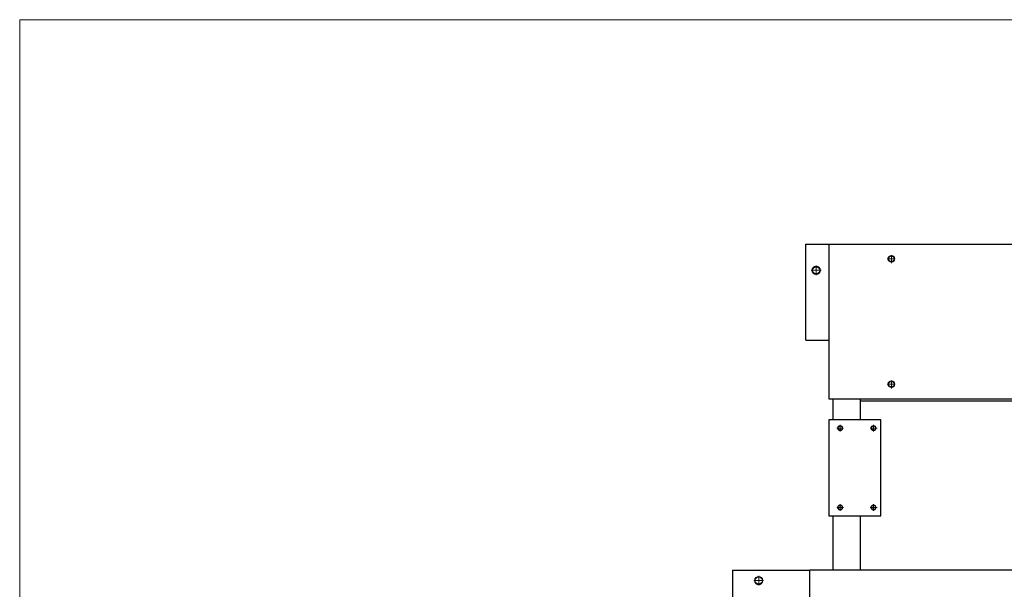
# Model space of a CAD drawing. Header units: millimetres. Extents: x -46 to 5058, y -79 to 3597.
# Tile 3 of 12: x 150 to 2506, y 2141 to 3504. Entities that reach past the tile are written whole.
import ezdxf

# ---------------------------------------------------------------- set-up
doc = ezdxf.new("R2010")
doc.units = ezdxf.units.MM
doc.linetypes.add('CENTER2', pattern=[28.575, 19.05, -3.175, 3.175, -3.175])
doc.layers.get('0').update_dxf_attribs({"color": 157, "lineweight": 0})

# ---------------------------------------------------------------- blocks, each defined once
blk = doc.blocks.new('FORMAT')
at = {"color": 157, "linetype": 'Continuous', "lineweight": 0, "true_color": 0x44607b}
for p, q in [((4980, 3504), (150, 3504)), ((150, 3504), (150, 60))]:
    blk.add_line(p, q, dxfattribs=at)
blk = doc.blocks.new('a', base_point=(940.23, 921.65))
at = {"color": 157, "linetype": 'Continuous', "lineweight": 30, "true_color": 0x44607b}
for p, q in [((2030.84, 2736.76), (2030.84, 2966.76)), ((2030.84, 2966.76), (2085.84, 2966.76)), ((2085.84, 2966.76), (2685.84, 2966.76)), ((2085.84, 2966.76), (2085.84, 2596.76)), ((2030.84, 2736.76), (2085.84, 2736.76)), ((2085.84, 2596.76), (2685.84, 2596.76)), ((2095.84, 2596.76), (2095.84, 2546.76)), ((2160.84, 2596.76), (2160.84, 2546.76)), ((2160.84, 2591.76), (2610.84, 2591.76)), ((2085.84, 2546.76), (2085.84, 2316.76)), ((2210.84, 2546.76), (2085.84, 2546.76)), ((2210.84, 2316.76), (2210.84, 2546.76)), ((2085.84, 2316.76), (2210.84, 2316.76)), ((2095.84, 2316.76), (2095.84, 2186.76)), ((2160.84, 2316.76), (2160.84, 2186.76)), ((1855.84, 2186.76), (1855.84, 2121.76)), ((1855.84, 2186.76), (2040.84, 2186.76)), ((2040.84, 1016.76), (2040.84, 2186.76)), ((2685.84, 2186.76), (2040.84, 2186.76))]:
    blk.add_line(p, q, dxfattribs=at)
at = {"color": 190, "linetype": 'CENTER2', "lineweight": 0, "true_color": 0x801eff}
for p, q in [((2225.84, 2931.76), (2245.84, 2931.76)), ((2235.84, 2921.76), (2235.84, 2941.76)), ((2044.09, 2904.26), (2067.59, 2904.26)), ((2055.84, 2892.51), (2055.84, 2916.01)), ((2235.84, 2621.76), (2235.84, 2641.76)), ((2225.84, 2631.76), (2245.84, 2631.76)), ((2105.22, 2526.76), (2121.47, 2526.76)), ((2113.34, 2518.64), (2113.34, 2534.89)), ((2185.22, 2526.76), (2201.47, 2526.76)), ((2193.34, 2518.64), (2193.34, 2534.89)), ((2105.22, 2336.76), (2121.47, 2336.76)), ((2113.34, 2328.64), (2113.34, 2344.89)), ((2185.22, 2336.76), (2201.47, 2336.76)), ((2193.34, 2328.64), (2193.34, 2344.89)), ((1918.34, 2150.01), (1918.34, 2173.51)), ((1906.59, 2161.76), (1930.09, 2161.76))]:
    blk.add_line(p, q, dxfattribs=at)
at = {"color": 52, "linetype": 'Continuous', "lineweight": 0, "true_color": 0xdcdc00}
for centre, radius in [((2235.84, 2931.76), 8), ((2055.84, 2904.26), 10), ((2235.84, 2631.76), 8), ((2113.34, 2526.76), 6), ((2193.34, 2526.76), 6), ((2113.34, 2336.76), 6), ((2193.34, 2336.76), 6), ((1918.34, 2161.76), 10)]:
    blk.add_circle(centre, radius, dxfattribs=at)
at = {"color": 157, "linetype": 'Continuous', "lineweight": 30, "true_color": 0x44607b}
for centre, radius in [((2235.84, 2931.76), 7), ((2055.84, 2904.26), 8.75), ((2235.84, 2631.76), 7), ((2113.34, 2526.76), 5.12), ((2193.34, 2526.76), 5.12), ((2113.34, 2336.76), 5.12), ((2193.34, 2336.76), 5.12), ((1918.34, 2161.76), 8.75)]:
    blk.add_circle(centre, radius, dxfattribs=at)

msp = doc.modelspace()

# ---------------------------------------------------------------- block references
at = {"color": 190, "linetype": 'Continuous', "lineweight": 0, "true_color": 0x801eff}
msp.add_blockref('FORMAT', (0, 0), dxfattribs=at)
at = {"color": 176, "linetype": 'CENTER2', "lineweight": 0, "true_color": 0x000080}
msp.add_blockref('a', (940.2, 921.6), dxfattribs=at)

doc.saveas('drawing.dxf')
